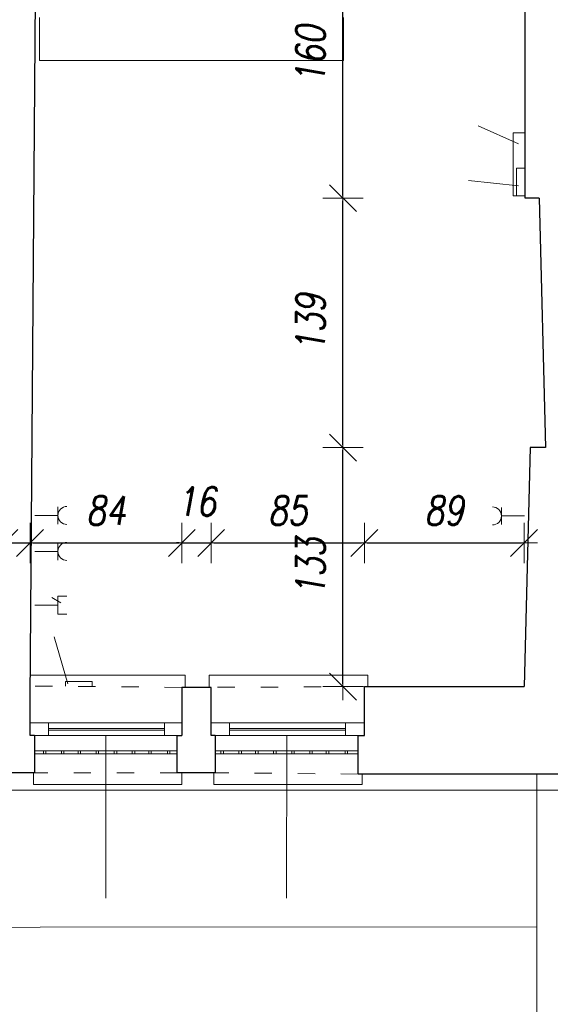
# Model space of a CAD drawing. Header units: millimetres. Extents: x -60479 to 14193, y -32440 to 949.
# Tile 42 of 68: x -16778 to -13828, y -27548 to -22067. Entities that reach past the tile are written whole.
import ezdxf

# ---------------------------------------------------------------- set-up
doc = ezdxf.new("R2010")
doc.units = ezdxf.units.MM
doc.header["$LTSCALE"] = 8
doc.linetypes.add('ACAD_ISO03W100', pattern=[30, 12, -18])
doc.layers.get('Defpoints').update_dxf_attribs({"lineweight": 0})
for name, color, linetype, lineweight in [('A_DIMEN', 7, 'Continuous', 0), ('BAM_OPISY POWIERZCHNI', 40, 'Continuous', 0), ('instalacje', 6, 'Continuous', 0), ('parter_dzwi i okna', 3, 'Continuous', 0), ('parter_kraty', 8, 'Continuous', 0), ('parter_parapet', 6, 'Continuous', 0), ('parter_podciąg', 2, 'ACAD_ISO03W100', 0), ('parter_rzut', 7, 'Continuous', 30), ('parter_widok', 4, 'Continuous', 0), ('RZUT_wymiarowanie', 2, 'Continuous', 0), ('wymiarowanie', 4, 'Continuous', 0)]:
    doc.layers.add(name, color=color, linetype=linetype, lineweight=lineweight)
doc.styles.add('ROMANS1', font='romans.shx', dxfattribs={"width": 0.8, "oblique": 10})
doc.dimstyles.new('NARCH100', dxfattribs={"dimscale": 100, "dimtxt": 1.6, "dimasz": 0.15, "dimexe": 0, "dimexo": 0, "dimgap": 1, "dimtad": 1, "dimdec": 0, "dimlfac": 0.1, "dimrnd": 1, "dimdsep": 46, "dimtxsty": 'ROMANS1', "dimblk": 'wym', "dimcen": -1.5, "dimse1": 1, "dimse2": 1, "dimclrd": 4, "dimclre": 4, "dimclrt": 3, "dimadec": 0, "dimazin": 0, "dimtfac": 0.04, "dimtdec": 0, "dimtmove": 2, "dimatfit": 3, "dimldrblk": 'wym', "dimfxl": 0, "dimtolj": 1, "dimarcsym": 0})

# ---------------------------------------------------------------- blocks, each defined once
blk = doc.blocks.new('wym')
at = {"layer": 'A_DIMEN', "color": 4, "ltscale": 100}
for p, q in [((0, -7.5), (0, 7.5)), ((-5, -5), (5, 5)), ((-5, 0), (5, 0))]:
    blk.add_line(p, q, dxfattribs=at)
blk = doc.blocks.new('*D161')
at = {"layer": 'Defpoints', "color": 0, "transparency": 16777216}
for p in [(-16900.3, -26258.7), (-16696.3, -26258.7), (-16696.3, -31813.7)]:
    blk.add_point(p, dxfattribs=at)
at = {"layer": 'RZUT_wymiarowanie', "color": 4, "lineweight": -2, "transparency": 16777216}
for p, q in [((-16915.3, -31813.7), (-16930.3, -31813.7)), ((-16900.3, -31813.7), (-16696.3, -31813.7)), ((-16681.3, -31813.7), (-16666.3, -31813.7))]:
    blk.add_line(p, q, dxfattribs=at)
at = {"layer": 'RZUT_wymiarowanie', "color": 4, "lineweight": -2, "transparency": 16777216, "xscale": 15, "yscale": 15, "zscale": 15}
for p, rotation in [((-16900.3, -31813.7), 359.9999999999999), ((-16696.3, -31813.7), 179.9999999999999)]:
    blk.add_blockref('wym', p, dxfattribs=dict(at, rotation=rotation))
at = {"layer": 'RZUT_wymiarowanie', "color": 3, "transparency": 16777216, "insert": (-16798.3, -31588.4), "char_height": 160, "attachment_point": 5, "style": 'ROMANS1'}
blk.add_mtext('\\A1;20', dxfattribs=at)
blk = doc.blocks.new('*D162')
at = {"layer": 'Defpoints', "color": 0, "transparency": 16777216}
for p in [(-16696.3, -26258.7), (-15901.7, -26258.7), (-15901.7, -31813.7)]:
    blk.add_point(p, dxfattribs=at)
at = {"layer": 'RZUT_wymiarowanie', "color": 4, "lineweight": -2, "transparency": 16777216}
blk.add_line((-16681.3, -31813.7), (-15916.7, -31813.7), dxfattribs=at)
at = {"layer": 'RZUT_wymiarowanie', "color": 4, "lineweight": -2, "transparency": 16777216, "xscale": 15, "yscale": 15, "zscale": 15, "rotation": 179.9999999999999}
blk.add_blockref('wym', (-16696.3, -31813.7), dxfattribs=at)
at = {"layer": 'RZUT_wymiarowanie', "color": 4, "lineweight": -2, "transparency": 16777216, "xscale": 15, "yscale": 15, "zscale": 15}
blk.add_blockref('wym', (-15901.7, -31813.7), dxfattribs=at)
at = {"layer": 'RZUT_wymiarowanie', "color": 3, "transparency": 16777216, "insert": (-16299, -31633.7), "char_height": 160, "attachment_point": 5, "style": 'ROMANS1'}
blk.add_mtext('\\A1;79', dxfattribs=at)
blk = doc.blocks.new('*D163')
at = {"layer": 'Defpoints', "color": 0, "transparency": 16777216}
for p in [(-15901.7, -26258.7), (-15691.5, -26258.7), (-15691.5, -31813.7)]:
    blk.add_point(p, dxfattribs=at)
at = {"layer": 'RZUT_wymiarowanie', "color": 4, "lineweight": -2, "transparency": 16777216}
for p, q in [((-15916.7, -31813.7), (-15931.7, -31813.7)), ((-15901.7, -31813.7), (-15691.5, -31813.7)), ((-15676.5, -31813.7), (-15661.5, -31813.7))]:
    blk.add_line(p, q, dxfattribs=at)
at = {"layer": 'RZUT_wymiarowanie', "color": 4, "lineweight": -2, "transparency": 16777216, "xscale": 15, "yscale": 15, "zscale": 15}
for p, rotation in [((-15901.7, -31813.7), 359.9999999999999), ((-15691.5, -31813.7), 179.9999999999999)]:
    blk.add_blockref('wym', p, dxfattribs=dict(at, rotation=rotation))
at = {"layer": 'RZUT_wymiarowanie', "color": 3, "transparency": 16777216, "insert": (-15796.6, -31603.4), "char_height": 160, "attachment_point": 5, "style": 'ROMANS1'}
blk.add_mtext('\\A1;21', dxfattribs=at)
blk = doc.blocks.new('*D164')
at = {"layer": 'Defpoints', "color": 0, "transparency": 16777216}
for p in [(-15691.5, -26258.7), (-14896, -26266.7), (-14896, -31813.7)]:
    blk.add_point(p, dxfattribs=at)
at = {"layer": 'RZUT_wymiarowanie', "color": 4, "lineweight": -2, "transparency": 16777216}
blk.add_line((-15676.5, -31813.7), (-14911, -31813.7), dxfattribs=at)
at = {"layer": 'RZUT_wymiarowanie', "color": 4, "lineweight": -2, "transparency": 16777216, "xscale": 15, "yscale": 15, "zscale": 15, "rotation": 179.9999999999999}
blk.add_blockref('wym', (-15691.5, -31813.7), dxfattribs=at)
at = {"layer": 'RZUT_wymiarowanie', "color": 4, "lineweight": -2, "transparency": 16777216, "xscale": 15, "yscale": 15, "zscale": 15}
blk.add_blockref('wym', (-14896, -31813.7), dxfattribs=at)
at = {"layer": 'RZUT_wymiarowanie', "color": 3, "transparency": 16777216, "insert": (-15293.7, -31633.7), "char_height": 160, "attachment_point": 5, "style": 'ROMANS1'}
blk.add_mtext('\\A1;80', dxfattribs=at)
blk = doc.blocks.new('*D165')
at = {"layer": 'Defpoints', "color": 0, "transparency": 16777216}
for p in [(-14896, -26266.7), (-13617.1, -26266.7), (-13617.1, -31813.7)]:
    blk.add_point(p, dxfattribs=at)
at = {"layer": 'RZUT_wymiarowanie', "color": 4, "lineweight": -2, "transparency": 16777216}
blk.add_line((-14881, -31813.7), (-13632.1, -31813.7), dxfattribs=at)
at = {"layer": 'RZUT_wymiarowanie', "color": 4, "lineweight": -2, "transparency": 16777216, "xscale": 15, "yscale": 15, "zscale": 15, "rotation": 179.9999999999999}
blk.add_blockref('wym', (-14896, -31813.7), dxfattribs=at)
at = {"layer": 'RZUT_wymiarowanie', "color": 4, "lineweight": -2, "transparency": 16777216, "xscale": 15, "yscale": 15, "zscale": 15}
blk.add_blockref('wym', (-13617.1, -31813.7), dxfattribs=at)
at = {"layer": 'RZUT_wymiarowanie', "color": 3, "transparency": 16777216, "insert": (-14256.6, -31633.7), "char_height": 160, "attachment_point": 5, "style": 'ROMANS1'}
blk.add_mtext('\\A1;128', dxfattribs=at)
blk = doc.blocks.new('*D178')
at = {"layer": 'Defpoints', "color": 0, "transparency": 16777216}
for p in [(-56057.1, -26261.6), (-1532.1, -26294.4), (-1532.1, -32327.7)]:
    blk.add_point(p, dxfattribs=at)
at = {"layer": 'RZUT_wymiarowanie', "color": 4, "lineweight": -2, "transparency": 16777216}
blk.add_line((-56042.1, -32327.7), (-1547.1, -32327.7), dxfattribs=at)
at = {"layer": 'RZUT_wymiarowanie', "color": 4, "lineweight": -2, "transparency": 16777216, "xscale": 15, "yscale": 15, "zscale": 15, "rotation": 179.9999999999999}
blk.add_blockref('wym', (-56057.1, -32327.7), dxfattribs=at)
at = {"layer": 'RZUT_wymiarowanie', "color": 4, "lineweight": -2, "transparency": 16777216, "xscale": 15, "yscale": 15, "zscale": 15}
blk.add_blockref('wym', (-1532.1, -32327.7), dxfattribs=at)
at = {"layer": 'RZUT_wymiarowanie', "color": 3, "transparency": 16777216, "insert": (-28794.6, -32147.7), "char_height": 160, "attachment_point": 5, "style": 'ROMANS1'}
blk.add_mtext('\\A1;5453', dxfattribs=at)
blk = doc.blocks.new('*D430')
at = {"layer": 'Defpoints', "color": 0, "transparency": 16777216}
for p in [(-16720.8, -24979.7), (-16863.3, -25981.2), (-16720.8, -25981.2)]:
    blk.add_point(p, dxfattribs=at)
at = {"layer": 'instalacje', "color": 4, "lineweight": -2, "transparency": 16777216}
for p, q in [((-16878.3, -24979.7), (-16893.3, -24979.7)), ((-16863.3, -24979.7), (-16720.8, -24979.7)), ((-16705.8, -24979.7), (-16690.8, -24979.7))]:
    blk.add_line(p, q, dxfattribs=at)
at = {"layer": 'instalacje', "color": 4, "lineweight": -2, "transparency": 16777216, "xscale": 15, "yscale": 15, "zscale": 15}
for p, rotation in [((-16863.3, -24979.7), 359.9999999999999), ((-16720.8, -24979.7), 179.9999999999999)]:
    blk.add_blockref('wym', p, dxfattribs=dict(at, rotation=rotation))
at = {"layer": 'instalacje', "color": 3, "transparency": 16777216, "insert": (-17051, -25145.2), "char_height": 160, "attachment_point": 5, "style": 'ROMANS1'}
blk.add_mtext('\\A1;14', dxfattribs=at)
blk = doc.blocks.new('*D431')
at = {"layer": 'Defpoints', "color": 0, "transparency": 16777216}
for p in [(-15876.6, -24979.7), (-16720.8, -25981.2), (-15876.6, -25981.2)]:
    blk.add_point(p, dxfattribs=at)
at = {"layer": 'instalacje', "color": 4, "lineweight": -2, "transparency": 16777216}
blk.add_line((-16705.8, -24979.7), (-15891.6, -24979.7), dxfattribs=at)
at = {"layer": 'instalacje', "color": 4, "lineweight": -2, "transparency": 16777216, "xscale": 15, "yscale": 15, "zscale": 15, "rotation": 179.9999999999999}
blk.add_blockref('wym', (-16720.8, -24979.7), dxfattribs=at)
at = {"layer": 'instalacje', "color": 4, "lineweight": -2, "transparency": 16777216, "xscale": 15, "yscale": 15, "zscale": 15}
blk.add_blockref('wym', (-15876.6, -24979.7), dxfattribs=at)
at = {"layer": 'instalacje', "color": 3, "transparency": 16777216, "insert": (-16298.7, -24799.7), "char_height": 160, "attachment_point": 5, "style": 'ROMANS1'}
blk.add_mtext('\\A1;84', dxfattribs=at)
blk = doc.blocks.new('*D432')
at = {"layer": 'Defpoints', "color": 0, "transparency": 16777216}
for p in [(-15713.5, -24979.7), (-15876.6, -25981.2), (-15713.5, -25981.2)]:
    blk.add_point(p, dxfattribs=at)
at = {"layer": 'instalacje', "color": 4, "lineweight": -2, "transparency": 16777216}
for p, q in [((-15891.6, -24979.7), (-15906.6, -24979.7)), ((-15876.6, -24979.7), (-15713.5, -24979.7)), ((-15698.5, -24979.7), (-15683.5, -24979.7))]:
    blk.add_line(p, q, dxfattribs=at)
at = {"layer": 'instalacje', "color": 4, "lineweight": -2, "transparency": 16777216, "xscale": 15, "yscale": 15, "zscale": 15}
for p, rotation in [((-15876.6, -24979.7), 359.9999999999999), ((-15713.5, -24979.7), 179.9999999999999)]:
    blk.add_blockref('wym', p, dxfattribs=dict(at, rotation=rotation))
at = {"layer": 'instalacje', "color": 3, "transparency": 16777216, "insert": (-15795.1, -24749.7), "char_height": 160, "attachment_point": 5, "style": 'ROMANS1'}
blk.add_mtext('\\A1;16', dxfattribs=at)
blk = doc.blocks.new('*D433')
at = {"layer": 'Defpoints', "color": 0, "transparency": 16777216}
for p in [(-14861.8, -24979.7), (-15713.5, -25981.2), (-14861.8, -25981.2)]:
    blk.add_point(p, dxfattribs=at)
at = {"layer": 'instalacje', "color": 4, "lineweight": -2, "transparency": 16777216}
blk.add_line((-15698.5, -24979.7), (-14876.8, -24979.7), dxfattribs=at)
at = {"layer": 'instalacje', "color": 4, "lineweight": -2, "transparency": 16777216, "xscale": 15, "yscale": 15, "zscale": 15, "rotation": 179.9999999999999}
blk.add_blockref('wym', (-15713.5, -24979.7), dxfattribs=at)
at = {"layer": 'instalacje', "color": 4, "lineweight": -2, "transparency": 16777216, "xscale": 15, "yscale": 15, "zscale": 15}
blk.add_blockref('wym', (-14861.8, -24979.7), dxfattribs=at)
at = {"layer": 'instalacje', "color": 3, "transparency": 16777216, "insert": (-15287.7, -24799.7), "char_height": 160, "attachment_point": 5, "style": 'ROMANS1'}
blk.add_mtext('\\A1;85', dxfattribs=at)
blk = doc.blocks.new('*D434')
at = {"layer": 'Defpoints', "color": 0, "transparency": 16777216}
for p in [(-13973.5, -24979.7), (-13973.5, -25779.6), (-14861.8, -25981.2)]:
    blk.add_point(p, dxfattribs=at)
at = {"layer": 'instalacje', "color": 4, "lineweight": -2, "transparency": 16777216}
blk.add_line((-14846.8, -24979.7), (-13988.5, -24979.7), dxfattribs=at)
at = {"layer": 'instalacje', "color": 4, "lineweight": -2, "transparency": 16777216, "xscale": 15, "yscale": 15, "zscale": 15, "rotation": 179.9999999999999}
blk.add_blockref('wym', (-14861.8, -24979.7), dxfattribs=at)
at = {"layer": 'instalacje', "color": 4, "lineweight": -2, "transparency": 16777216, "xscale": 15, "yscale": 15, "zscale": 15}
blk.add_blockref('wym', (-13973.5, -24979.7), dxfattribs=at)
at = {"layer": 'instalacje', "color": 3, "transparency": 16777216, "insert": (-14417.7, -24799.7), "char_height": 160, "attachment_point": 5, "style": 'ROMANS1'}
blk.add_mtext('\\A1;89', dxfattribs=at)
blk = doc.blocks.new('*D614')
at = {"layer": 'Defpoints', "color": 0, "transparency": 16777216}
for p in [(-14980.9, -24449), (-13897.3, -24449), (-13973.5, -25779.6)]:
    blk.add_point(p, dxfattribs=at)
at = {"layer": 'instalacje', "color": 4, "lineweight": -2, "transparency": 16777216}
blk.add_line((-14980.9, -25764.6), (-14980.9, -24464), dxfattribs=at)
at = {"layer": 'instalacje', "color": 4, "lineweight": -2, "transparency": 16777216, "xscale": 15, "yscale": 15, "zscale": 15}
for p, rotation in [((-14980.9, -24449), 90), ((-14980.9, -25779.6), 270)]:
    blk.add_blockref('wym', p, dxfattribs=dict(at, rotation=rotation))
at = {"layer": 'instalacje', "color": 3, "transparency": 16777216, "insert": (-15160.9, -25114.3), "char_height": 160, "attachment_point": 5, "rotation": 90, "style": 'ROMANS1'}
blk.add_mtext('\\A1;133', dxfattribs=at)
blk = doc.blocks.new('*D615')
at = {"layer": 'Defpoints', "color": 0, "transparency": 16777216}
for p in [(-14980.9, -23060.5), (-13889.2, -23060.5), (-13897.3, -24449)]:
    blk.add_point(p, dxfattribs=at)
at = {"layer": 'instalacje', "color": 4, "lineweight": -2, "transparency": 16777216}
blk.add_line((-14980.9, -24434), (-14980.9, -23075.5), dxfattribs=at)
at = {"layer": 'instalacje', "color": 4, "lineweight": -2, "transparency": 16777216, "xscale": 15, "yscale": 15, "zscale": 15}
for p, rotation in [((-14980.9, -23060.5), 90), ((-14980.9, -24449), 270)]:
    blk.add_blockref('wym', p, dxfattribs=dict(at, rotation=rotation))
at = {"layer": 'instalacje', "color": 3, "transparency": 16777216, "insert": (-15160.9, -23754.8), "char_height": 160, "attachment_point": 5, "rotation": 90, "style": 'ROMANS1'}
blk.add_mtext('\\A1;139', dxfattribs=at)
blk = doc.blocks.new('*D616')
at = {"layer": 'Defpoints', "color": 0, "transparency": 16777216}
for p in [(-14980.9, -21464), (-13849.5, -21464), (-13889.2, -23060.5)]:
    blk.add_point(p, dxfattribs=at)
at = {"layer": 'instalacje', "color": 4, "lineweight": -2, "transparency": 16777216}
blk.add_line((-14980.9, -23045.5), (-14980.9, -21479), dxfattribs=at)
at = {"layer": 'instalacje', "color": 4, "lineweight": -2, "transparency": 16777216, "xscale": 15, "yscale": 15, "zscale": 15}
for p, rotation in [((-14980.9, -21464), 90), ((-14980.9, -23060.5), 270)]:
    blk.add_blockref('wym', p, dxfattribs=dict(at, rotation=rotation))
at = {"layer": 'instalacje', "color": 3, "transparency": 16777216, "insert": (-15160.9, -22262.2), "char_height": 160, "attachment_point": 5, "rotation": 90, "style": 'ROMANS1'}
blk.add_mtext('\\A1;160', dxfattribs=at)

msp = doc.modelspace()

# ---------------------------------------------------------------- linework, layer by layer
at = {"layer": 'BAM_OPISY POWIERZCHNI'}
msp.add_lwpolyline([(-16667.4, -22054.7), (-16667.4, -22294.7), (-14976.9, -22294.7), (-14976.9, -22054.7)], dxfattribs=at)
at = {"layer": 'instalacje'}
for points in [[(-14229.8, -22657.6), (-14004.8, -22758.9)], [(-13968.4, -23048.1), (-14035.1, -23048.1), (-14035.1, -22696.5), (-13968.4, -22696.5)], [(-13968.4, -22894.1), (-14016.7, -22894.1), (-14016.7, -23048.1), (-13968.4, -23048.1)], [(-14282.1, -22961.4), (-14004.8, -22991.8)], [(-16565.7, -24826.9), (-16693.7, -24826.9)], [(-16565.7, -24778.9), (-16565.7, -24874.9)], [(-14099.4, -24877.5), (-14099.4, -24781.6)], [(-14099.4, -24829.6), (-13971.4, -24829.6)], [(-16565.7, -24978.9), (-16565.7, -25074.9)], [(-16565.7, -25026.9), (-16693.7, -25026.9)], [(-16549.9, -25313.8), (-16599.6, -25283.9)], [(-16565.7, -25377.1), (-16565.7, -25276.7)], [(-16515.5, -25276.7), (-16565.7, -25276.7)], [(-16565.7, -25326.9), (-16693.7, -25326.9)], [(-16515.5, -25377.1), (-16565.7, -25377.1)], [(-16510.4, -25763.1), (-16587, -25502.8)], [(-16523.4, -25776.3), (-16523.4, -25751.1), (-16375.1, -25751.1), (-16376, -25779.2)]]:
    msp.add_lwpolyline(points, dxfattribs=at)
for centre, start, end in [((-16515.5, -24826.9), 90, 270), ((-14149.7, -24829.6), 270, 90), ((-16515.5, -25026.9), 90, 270)]:
    msp.add_arc(centre, 50.2, start, end, dxfattribs=at)
at = {"layer": 'parter_dzwi i okna'}
for points in [[(-15876.6, -25981.2), (-16720.8, -25981.2)], [(-16618.8, -25981.2), (-16618.8, -26051.2)], [(-15973.5, -26012.4), (-16618.8, -26012.4)], [(-15973.5, -26022), (-16618.8, -26022)], [(-15973.5, -25981.2), (-15973.5, -26051.2)], [(-14861.8, -25981.2), (-15713.5, -25981.2)], [(-15611.6, -25981.2), (-15611.6, -26051.2)], [(-14966.3, -26012.4), (-15611.6, -26012.4)], [(-14966.3, -26022), (-15611.6, -26022)], [(-14966.3, -25981.2), (-14966.3, -26051.2)], [(-15901.7, -26051.2), (-16696.3, -26051.2)], [(-14896, -26051.2), (-15691.5, -26051.2)]]:
    msp.add_lwpolyline(points, dxfattribs=at)
at = {"layer": 'parter_kraty'}
for points in [[(-16696.3, -26137.6), (-15901.7, -26137.6)], [(-16646.4, -26137.6), (-16646.4, -26153.3)], [(-16632.6, -26137.6), (-16632.6, -26153.3)], [(-16546.3, -26137.6), (-16546.3, -26153.3)], [(-16532.6, -26137.6), (-16532.6, -26153.3)], [(-16453.9, -26137.6), (-16453.9, -26153.3)], [(-16440.2, -26137.6), (-16440.2, -26153.3)], [(-16353.5, -26137.6), (-16353.5, -26153.3)], [(-16339.7, -26137.6), (-16339.7, -26153.3)], [(-16252.3, -26137.6), (-16252.3, -26153.3)], [(-16238.6, -26137.6), (-16238.6, -26153.3)], [(-16152.1, -26137.6), (-16152.1, -26153.3)], [(-16138.4, -26137.6), (-16138.4, -26153.3)], [(-16060.9, -26137.6), (-16060.9, -26153.3)], [(-16047.2, -26137.6), (-16047.2, -26153.3)], [(-15956.2, -26137.6), (-15956.2, -26153.3)], [(-15942.5, -26137.6), (-15942.5, -26153.3)], [(-15691.5, -26137.6), (-14896, -26137.6)], [(-15659.1, -26137.6), (-15659.1, -26153.3)], [(-15645.3, -26137.6), (-15645.3, -26153.3)], [(-15559, -26137.6), (-15559, -26153.3)], [(-15545.3, -26137.6), (-15545.3, -26153.3)], [(-15466.6, -26137.6), (-15466.6, -26153.3)], [(-15452.9, -26137.6), (-15452.9, -26153.3)], [(-15366.2, -26137.6), (-15366.2, -26153.3)], [(-15352.5, -26137.6), (-15352.5, -26153.3)], [(-15265.1, -26137.6), (-15265.1, -26153.3)], [(-15251.3, -26137.6), (-15251.3, -26153.3)], [(-15164.8, -26137.6), (-15164.8, -26153.3)], [(-15151.1, -26137.6), (-15151.1, -26153.3)], [(-15073.6, -26137.6), (-15073.6, -26153.3)], [(-15059.9, -26137.6), (-15059.9, -26153.3)], [(-14969, -26137.6), (-14969, -26153.3)], [(-14955.2, -26137.6), (-14955.2, -26153.3)], [(-16696.3, -26153.3), (-15901.7, -26153.3)], [(-15691.5, -26153.3), (-14896, -26153.3)]]:
    msp.add_lwpolyline(points, dxfattribs=at)
at = {"layer": 'parter_parapet'}
for points in [[(-16719.7, -25716.3), (-15858.3, -25716.3), (-15858.3, -25783.6)], [(-15724.2, -25783.6), (-15724.2, -25716.3), (-14843.1, -25716.3), (-14843.1, -25779.6)], [(-16701.7, -26258.7), (-16701.7, -26324.3), (-15877.3, -26324.3), (-15877.3, -26258.7)], [(-15698, -26258.7), (-15698, -26324.3), (-14873.6, -26324.3), (-14873.6, -26266.7)]]:
    msp.add_lwpolyline(points, dxfattribs=at)
at = {"layer": 'parter_podciąg'}
for points in [[(-15876.6, -25783.6), (-16720.2, -25776.3)], [(-14861.8, -25779.6), (-15713.5, -25783.6)], [(-15901.7, -26258.7), (-16696.3, -26258.7)], [(-14896, -26266.7), (-15691.5, -26258.7)]]:
    msp.add_lwpolyline(points, dxfattribs=at)
at = {"layer": 'parter_rzut'}
for p, q in [((-16720.8, -25850.3), (-16686, -21338.2)), ((-13889.2, -23060.5), (-13854.9, -24449)), ((-14861.8, -26051.2), (-14861.8, -25779.6)), ((-14861.8, -25779.6), (-13973.5, -25779.6)), ((-14896, -26266.7), (-14896, -26051.2)), ((-14896, -26051.2), (-14861.8, -26051.2)), ((-13593, -26266.7), (-14896, -26266.7))]:
    msp.add_line(p, q, dxfattribs=at)
for points in [[(-13889.2, -23060.5), (-13968.4, -23060.5), (-13968.4, -21464)], [(-13854.9, -24449), (-13939.7, -24449), (-13973.5, -25779.6)], [(-15713.5, -25850.3), (-15713.5, -25783.6), (-15876.6, -25783.6), (-15876.6, -26051.2)], [(-16696.3, -26051.2), (-16720.8, -26051.2), (-16720.8, -25850.3)], [(-15691.5, -26051.2), (-15713.5, -26051.2), (-15713.5, -25850.3)], [(-16696.3, -26051.2), (-16696.3, -26258.7), (-16900.3, -26258.7), (-16900.3, -26051.2)], [(-15691.5, -26051.2), (-15691.5, -26258.7), (-15901.7, -26258.7), (-15901.7, -26051.2), (-15876.6, -26051.2)]]:
    msp.add_lwpolyline(points, dxfattribs=at)
at = {"layer": 'parter_widok'}
for points in [[(-13903.2, -27865.2), (-13903.2, -26266.7)], [(-30477.3, -26455.8), (-30477.3, -26356.4), (-10882.9, -26356.4)]]:
    msp.add_lwpolyline(points, dxfattribs=at)
at = {"layer": 'RZUT_wymiarowanie'}
msp.add_lwpolyline([(-13903.2, -27116.9), (-30477.3, -27126.9), (-30289.3, -27406.1)], dxfattribs=at)
at = {"layer": 'wymiarowanie'}
for points in [[(-16299.5, -26956.6), (-16299, -26051.2)], [(-15294.3, -26956.6), (-15293.7, -26051.2)]]:
    msp.add_lwpolyline(points, dxfattribs=at)

# ---------------------------------------------------------------- dimensions: what is measured, and where the dimension line sits
at = {"layer": 'instalacje'}
for base, p1, p2, picture, middle in [((-14980.9, -21464), (-13889.2, -23060.5), (-13849.5, -21464), '*D616', (-15160.9, -22262.2)), ((-14980.9, -23060.5), (-13897.3, -24449), (-13889.2, -23060.5), '*D615', (-15160.9, -23754.8)), ((-14980.9, -24449), (-13973.5, -25779.6), (-13897.3, -24449), '*D614', (-15160.9, -25114.3))]:
    dim = msp.add_linear_dim(base=base, p1=p1, p2=p2, angle=90, dimstyle='NARCH100', dxfattribs=at)
    dim.commit()
    dim.dimension.update_dxf_attribs({"geometry": picture, "text_midpoint": middle})
for base, p1, p2, picture, middle in [((-15713.5, -24979.7), (-15876.6, -25981.2), (-15713.5, -25981.2), '*D432', (-15795.1, -24749.7)), ((-15876.6, -24979.7), (-16720.8, -25981.2), (-15876.6, -25981.2), '*D431', (-16298.7, -24799.7)), ((-14861.8, -24979.7), (-15713.5, -25981.2), (-14861.8, -25981.2), '*D433', (-15287.7, -24799.7)), ((-13973.5, -24979.7), (-14861.8, -25981.2), (-13973.5, -25779.6), '*D434', (-14417.7, -24799.7))]:
    dim = msp.add_linear_dim(base=base, p1=p1, p2=p2, dimstyle='NARCH100', dxfattribs=at)
    dim.commit()
    dim.dimension.update_dxf_attribs({"geometry": picture, "text_midpoint": middle})
dim = msp.add_linear_dim(base=(-16720.8, -24979.7), p1=(-16863.3, -25981.2), p2=(-16720.8, -25981.2), dimstyle='NARCH100', dxfattribs=at)
dim.commit()
dim.dimension.update_dxf_attribs({"geometry": '*D430', "text_midpoint": (-17051, -25145.2), "dimtype": 160})
at = {"layer": 'RZUT_wymiarowanie'}
for base, p1, p2, picture, middle in [((-1532.0609, -32327.7224), (-56057.0718, -26261.5567), (-1532.0609, -26294.3741), '*D178', (-28794.5664, -32147.7224)), ((-15901.7, -31813.7), (-16696.3, -26258.7), (-15901.7, -26258.7), '*D162', (-16299, -31633.7)), ((-14896, -31813.7), (-15691.5, -26258.7), (-14896, -26266.7), '*D164', (-15293.7, -31633.7)), ((-13617.1, -31813.7), (-14896, -26266.7), (-13617.1, -26266.7), '*D165', (-14256.6, -31633.7))]:
    dim = msp.add_linear_dim(base=base, p1=p1, p2=p2, dimstyle='NARCH100', dxfattribs=at)
    dim.commit()
    dim.dimension.update_dxf_attribs({"geometry": picture, "text_midpoint": middle})
for base, p1, p2, picture, middle in [((-16696.3, -31813.7), (-16900.3, -26258.7), (-16696.3, -26258.7), '*D161', (-16798.3, -31588.4)), ((-15691.5, -31813.7), (-15901.7, -26258.7), (-15691.5, -26258.7), '*D163', (-15796.6, -31603.4))]:
    dim = msp.add_linear_dim(base=base, p1=p1, p2=p2, dimstyle='NARCH100', dxfattribs=at)
    dim.commit()
    dim.dimension.update_dxf_attribs({"geometry": picture, "text_midpoint": middle, "dimtype": 160})

doc.saveas('drawing.dxf')
